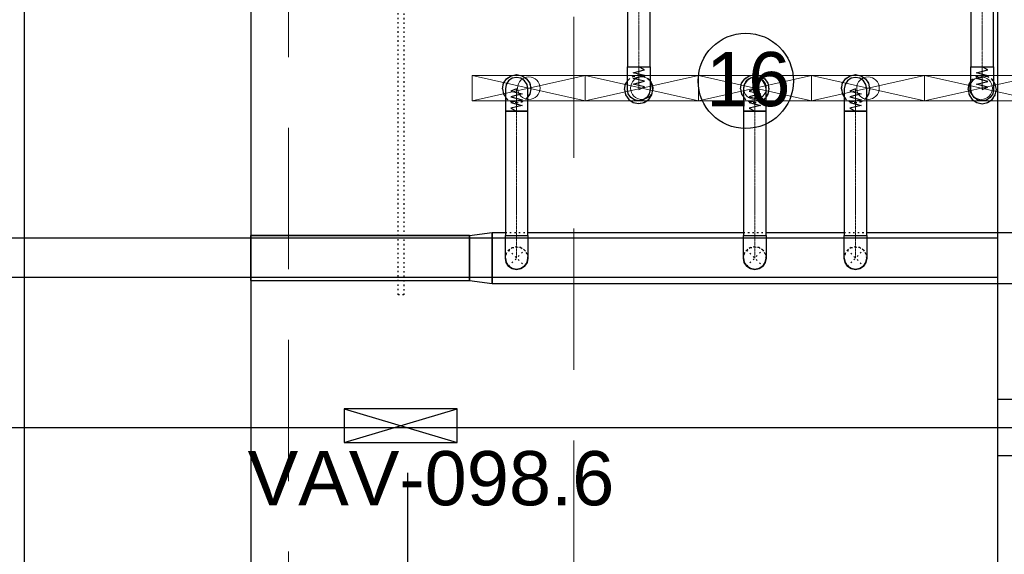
# Model space of a CAD drawing. Header units: centimetres. Extents: x -149939 to 48626, y -46000 to 152985.
# Tile 15 of 256: x -55971 to -47263, y 15878 to 20610. Entities that reach past the tile are written whole.
import ezdxf

# ---------------------------------------------------------------- set-up
doc = ezdxf.new("R2010")
doc.units = ezdxf.units.CM
doc.header["$LTSCALE"] = 50
for name, pattern in [('Balustrady$0$DASHED', [0.75, 0.5, -0.25]), ('CADVENT_CENTERLINE', [9.9, 7.4, -1, 0.5, -1]), ('CADVENT_HIDDEN', [0.8, 0.25, -0.55]), ('Kondygnacja  -0_5$0$HIDDEN', [9.525, 6.35, -3.175]), ('Kondygnacja  -0_5$0$HIDDEN2', [4.7625, 3.175, -1.5875]), ('Osie rzutów$0$DASHDOT2', [12.7, 6.35, -3.175, 0, -3.175])]:
    doc.linetypes.add(name, pattern=pattern)
doc.layers.get('0').update_dxf_attribs({"color": 8})
for name, color, linetype in [('01-103-Went PP_poziom-0_5$0$L_Nawiew', 7, 'Continuous'), ('ARCH_WIDOK_KONSTRUKCJA', 8, 'Continuous'), ('bgde-nawiewDETAILS', 1, 'Continuous'), ('bgde-nawiewEXP', 7, 'Continuous'), ('bgde-nawiewHIDDEN', 250, 'Continuous'), ('Kondygnacja  -0_5$0$ARCH_KONSTR_POWYŻEJ RZUTU', 8, 'Kondygnacja  -0_5$0$HIDDEN'), ('Kondygnacja  -0_5$0$ARCH_KONSTR_POWYŻEJ RZUTU_IST', 8, 'Kondygnacja  -0_5$0$HIDDEN2'), ('Osie rzutów$0$ARCH_INFO_OSIE_IST', 8, 'Osie rzutów$0$DASHDOT2'), ('Osie rzutów$0$ARCH_INFO_OSIE_OPISY_IST', 8, 'Continuous')]:
    doc.layers.add(name, color=color, linetype=linetype)
for name, color, linetype, lineweight in [('bgde-nawiewCEN', 7, 'Continuous', 13), ('bgde_nawiewnik', 11, 'Continuous', 5), ('RFCU', 6, 'Continuous', 30)]:
    doc.layers.add(name, color=color, linetype=linetype, lineweight=lineweight)
doc.styles.add('Arial', font='ARIAL.TTF')

# ---------------------------------------------------------------- blocks, each defined once
blk = doc.blocks.new('Osie rzutów')
at = {"layer": 'Osie rzutów$0$ARCH_INFO_OSIE_IST', "ltscale": 10}
for p, q in [((6860, 12510), (6860, 4623.26)), ((4436.04, 6200), (15156.54, 6200))]:
    blk.add_line(p, q, dxfattribs=at)
blk = doc.blocks.new('Kondygnacja  -0_5$0$konstrukcja istniejąca -0.5')
at = {"layer": 'Kondygnacja  -0_5$0$ARCH_KONSTR_POWYŻEJ RZUTU_IST', "ltscale": 10}
for points in [[(7382, 6225), (7382, 7375)], [(7382, 6332.89), (6338.46, 6332.89), (6338.46, 6367.89), (7382, 6367.89)], [(7538, 6175), (7382, 6175), (7382, 6225), (7538, 6225), (7538, 6175)], [(7382, 5025), (7382, 6175)]]:
    blk.add_lwpolyline(points, dxfattribs=at)
blk = doc.blocks.new('A$C066D7839')
at = {"layer": 'bgde_nawiewnik', "color": 7}
for p, q in [((-50, -11.15), (-50, 11.15)), ((-50, 11.15), (50, 11.15)), ((-50, -11.15), (50, 11.15)), ((50, -11.15), (-50, 11.15)), ((50, 11.15), (50, -11.15)), ((50, -11.15), (-50, -11.15))]:
    blk.add_line(p, q, dxfattribs=at)
blk.add_circle((0, 0), 10, dxfattribs=at)

msp = doc.modelspace()

# ---------------------------------------------------------------- linework, layer by layer
at = {"linetype": 'Balustrady$0$DASHED', "lineweight": 20, "ltscale": 50}
msp.add_lwpolyline([(-53592.361, 52511.025), (-51070.214, 52511.025), (-51070.214, 5276.785), (-53592.361, 5276.785)], close=True, dxfattribs=at)
at = {"layer": 'ARCH_WIDOK_KONSTRUKCJA', "linetype": 'CADVENT_HIDDEN', "elevation": 0}
msp.add_lwpolyline([(-52572.2, 18174.984), (-52622.2, 18174.984), (-52622.2, 27824.984), (-52572.2, 27824.984)], close=True, dxfattribs=at)
at = {"layer": 'bgde-nawiewCEN', "linetype": 'CADVENT_CENTERLINE', "ltscale": 0.06}
for p, q in [((-50496.365, 21249), (-50496.365, 20192.887)), ((-47458.102, 21249), (-47458.102, 20191.47)), ((-50496.365, 20192.887), (-50496.365, 20174.191)), ((-50496.365, 20174.191), (-50496.365, 20123.08)), ((-50496.365, 20123.08), (-50496.365, 20095.287)), ((-47458.102, 20191.47), (-47458.102, 20172.773)), ((-47458.102, 20172.773), (-47458.102, 20121.662)), ((-47458.102, 20121.662), (-47458.102, 20093.87)), ((-50496.365, 20095.287), (-50496.365, 20071.761)), ((-50496.365, 20071.761), (-50496.365, 20052.147)), ((-50496.365, 20052.147), (-50496.365, 20036.087)), ((-50496.365, 20036.087), (-50496.365, 20023.228)), ((-47458.102, 20093.87), (-47458.102, 20070.344)), ((-47458.102, 20070.344), (-47458.102, 20050.729)), ((-47458.102, 20050.729), (-47458.102, 20034.67)), ((-47458.102, 20034.67), (-47458.102, 20021.81)), ((-51575.675, 19998.444), (-51575.675, 19998.918)), ((-51575.675, 19997.319), (-51575.675, 19998.444)), ((-51575.675, 19995.128), (-51575.675, 19997.319)), ((-51575.675, 19991.517), (-51575.675, 19995.128)), ((-51575.675, 19986.129), (-51575.675, 19991.517)), ((-51575.675, 19978.609), (-51575.675, 19986.129)), ((-51575.675, 19968.603), (-51575.675, 19978.609)), ((-51575.675, 19955.755), (-51575.675, 19968.603)), ((-51575.675, 19939.71), (-51575.675, 19955.755)), ((-50496.365, 20023.228), (-50496.365, 20013.213)), ((-50496.365, 20013.213), (-50496.365, 20005.687)), ((-50496.365, 20005.687), (-50496.365, 20000.295)), ((-50496.365, 20000.295), (-50496.365, 19996.68)), ((-50496.365, 19996.68), (-50496.365, 19994.487)), ((-50496.365, 19994.487), (-50496.365, 19993.361)), ((-50496.365, 19993.361), (-50496.365, 19992.887)), ((-49470.367, 19998.444), (-49470.367, 19998.918)), ((-49470.367, 19997.319), (-49470.367, 19998.444)), ((-49470.367, 19995.128), (-49470.367, 19997.319)), ((-49470.367, 19991.517), (-49470.367, 19995.128)), ((-49470.367, 19986.129), (-49470.367, 19991.517)), ((-49470.367, 19978.609), (-49470.367, 19986.129)), ((-49470.367, 19968.603), (-49470.367, 19978.609)), ((-49470.367, 19955.755), (-49470.367, 19968.603)), ((-49470.367, 19939.71), (-49470.367, 19955.755)), ((-48579.165, 19998.444), (-48579.165, 19998.918)), ((-48579.165, 19997.319), (-48579.165, 19998.444)), ((-48579.165, 19995.128), (-48579.165, 19997.319)), ((-48579.165, 19991.517), (-48579.165, 19995.128)), ((-48579.165, 19986.129), (-48579.165, 19991.517)), ((-48579.165, 19978.609), (-48579.165, 19986.129)), ((-48579.165, 19968.603), (-48579.165, 19978.609)), ((-48579.165, 19955.755), (-48579.165, 19968.603)), ((-48579.165, 19939.71), (-48579.165, 19955.755)), ((-47458.102, 20021.81), (-47458.102, 20011.796)), ((-47458.102, 20011.796), (-47458.102, 20004.27)), ((-47458.102, 20004.27), (-47458.102, 19998.877)), ((-47458.102, 19998.877), (-47458.102, 19995.262)), ((-47458.102, 19995.262), (-47458.102, 19993.07)), ((-47458.102, 19993.07), (-47458.102, 19991.944)), ((-47458.102, 19991.944), (-47458.102, 19991.47)), ((-51575.675, 19920.112), (-51575.675, 19939.71)), ((-51575.675, 19896.606), (-51575.675, 19920.112)), ((-51575.675, 19868.837), (-51575.675, 19896.606)), ((-51575.675, 19817.77), (-51575.675, 19868.837)), ((-49470.367, 19920.112), (-49470.367, 19939.71)), ((-49470.367, 19896.606), (-49470.367, 19920.112)), ((-49470.367, 19868.837), (-49470.367, 19896.606)), ((-49470.367, 19817.77), (-49470.367, 19868.837)), ((-48579.165, 19920.112), (-48579.165, 19939.71)), ((-48579.165, 19896.606), (-48579.165, 19920.112)), ((-48579.165, 19868.837), (-48579.165, 19896.606)), ((-48579.165, 19817.77), (-48579.165, 19868.837)), ((-51575.675, 19799.09), (-51575.675, 19817.77)), ((-51575.675, 18700), (-51575.675, 19799.09)), ((-49470.367, 19799.09), (-49470.367, 19817.77)), ((-49470.367, 18700), (-49470.367, 19799.09)), ((-48579.165, 19799.09), (-48579.165, 19817.77)), ((-48579.165, 18700), (-48579.165, 19799.09)), ((-51575.675, 18700), (-51575.675, 18500)), ((-49470.367, 18700), (-49470.367, 18500)), ((-48579.165, 18700), (-48579.165, 18500))]:
    msp.add_line(p, q, dxfattribs=at)
at = {"layer": 'bgde-nawiewDETAILS', "linetype": 'CADVENT_HIDDEN'}
for p, q in [((-51646.386, 18429.289), (-51504.965, 18570.711)), ((-51646.386, 18570.711), (-51504.965, 18429.289)), ((-49541.078, 18429.289), (-49399.656, 18570.711)), ((-49541.078, 18570.711), (-49399.656, 18429.289)), ((-48649.876, 18429.289), (-48508.454, 18570.711)), ((-48649.876, 18570.711), (-48508.454, 18429.289))]:
    msp.add_line(p, q, dxfattribs=at)
at = {"layer": 'bgde-nawiewEXP', "linetype": 'Continuous'}
for points in [[(-55927.061, 6168.983), (-53927.061, 6168.983), (-53927.061, 6178.983), (-55927.061, 6178.983), (-55927.061, 21825.56)], [(-53927.061, 21825.56), (-53927.061, 14403.947)], [(-51700.675, 19998.918), (-51691.16, 20046.753), (-51664.064, 20087.306), (-51623.511, 20114.403), (-51575.675, 20123.918), (-51527.84, 20114.403), (-51487.287, 20087.306), (-51460.19, 20046.753), (-51450.675, 19998.918), (-51460.19, 19951.082), (-51475.675, 19927.907)], [(-49595.367, 19998.918), (-49585.852, 20046.753), (-49558.755, 20087.306), (-49518.203, 20114.403), (-49470.367, 20123.918), (-49422.532, 20114.403), (-49381.979, 20087.306), (-49354.882, 20046.753), (-49345.367, 19998.918), (-49354.882, 19951.082), (-49370.367, 19927.907)], [(-48704.165, 19998.918), (-48694.65, 20046.753), (-48667.553, 20087.306), (-48627, 20114.403), (-48579.165, 20123.918), (-48531.329, 20114.403), (-48490.777, 20087.306), (-48463.68, 20046.753), (-48454.165, 19998.918), (-48463.68, 19951.082), (-48479.165, 19927.907)], [(-50621.365, 19992.887), (-50611.85, 19945.052), (-50584.754, 19904.499), (-50544.201, 19877.402), (-50496.365, 19867.887), (-50448.53, 19877.402), (-50407.977, 19904.499), (-50380.88, 19945.052), (-50371.365, 19992.887), (-50380.88, 20040.723), (-50396.365, 20063.898)], [(-50621.365, 19992.887), (-50611.85, 20040.723), (-50596.365, 20063.898)], [(-47583.102, 19991.47), (-47573.587, 19943.634), (-47546.491, 19903.081), (-47505.938, 19875.985), (-47458.102, 19866.47), (-47410.267, 19875.985), (-47369.714, 19903.081), (-47342.617, 19943.634), (-47333.102, 19991.47), (-47342.617, 20039.305), (-47358.102, 20062.48)], [(-47583.102, 19991.47), (-47573.587, 20039.305), (-47558.102, 20062.48)], [(-51700.675, 19998.918), (-51691.16, 19951.082), (-51675.675, 19927.907)], [(-49595.367, 19998.918), (-49585.852, 19951.082), (-49570.367, 19927.907)], [(-48704.165, 19998.918), (-48694.65, 19951.082), (-48679.165, 19927.907)], [(-53927.061, 18700), (-51993.028, 18700), (-51993.028, 18300), (-51793.028, 18275), (-51793.028, 18725), (-51675.675, 18725)], [(-51993.028, 18700), (-51793.028, 18725), (-51793.028, 18275), (-42620.939, 18275), (-42620.939, 18725), (-42220.939, 18600), (-42220.939, 18500), (-42620.939, 18725), (-43425.627, 18725)], [(-51475.675, 18725), (-49570.367, 18725)], [(-49370.367, 18725), (-48679.165, 18725)], [(-48479.165, 18725), (-46286.383, 18725)], [(-53927.061, 18300), (-53927.061, 18700)], [(-53927.061, 18300), (-51993.028, 18300), (-51993.028, 18700), (-53927.061, 18700)], [(-53927.061, 18700), (-53927.061, 18300)]]:
    msp.add_lwpolyline(points, dxfattribs=at)
for points in [[(-50596.365, 20192.887), (-50396.365, 20192.887), (-50396.365, 21249), (-50596.365, 21249)], [(-47583.102, 21297.157), (-47558.102, 21249), (-47558.102, 20191.47), (-47358.102, 20191.47), (-47358.102, 21249), (-47558.102, 21249), (-47558.102, 21249), (-47358.102, 21249), (-47333.102, 21297.157), (-47573.587, 21297.157)], [(-50596.365, 19992.887), (-50596.365, 20192.887), (-50396.365, 20192.887), (-50396.365, 19992.887), (-50403.977, 19954.619), (-50425.655, 19922.177), (-50458.097, 19900.499), (-50496.365, 19892.887), (-50534.634, 19900.499), (-50567.076, 19922.177), (-50588.753, 19954.619)], [(-47558.102, 20034.67), (-47558.102, 20191.47), (-47358.102, 20191.47), (-47358.102, 19991.47), (-47365.714, 19953.201), (-47387.392, 19920.759), (-47419.834, 19899.082), (-47458.102, 19891.47), (-47496.371, 19899.082), (-47528.813, 19920.759), (-47550.49, 19953.201), (-47558.102, 19991.47), (-47558.102, 20021.81)], [(-51675.675, 19799.09), (-51475.675, 19799.09), (-51475.675, 19998.918), (-51483.287, 20037.186), (-51504.965, 20069.628), (-51537.407, 20091.306), (-51575.675, 20098.918), (-51613.944, 20091.306), (-51646.386, 20069.628), (-51668.063, 20037.186), (-51675.675, 19998.918), (-51675.675, 19817.77)], [(-49570.367, 19998.444), (-49570.367, 19799.09), (-49370.367, 19799.09), (-49370.367, 19998.918), (-49377.979, 20037.186), (-49399.656, 20069.628), (-49432.099, 20091.306), (-49470.367, 20098.918), (-49508.635, 20091.306), (-49541.078, 20069.628), (-49562.755, 20037.186), (-49570.367, 19998.918)], [(-48679.165, 19955.755), (-48679.165, 19799.09), (-48479.165, 19799.09), (-48479.165, 19998.918), (-48486.777, 20037.186), (-48508.454, 20069.628), (-48540.897, 20091.306), (-48579.165, 20098.918), (-48617.433, 20091.306), (-48649.876, 20069.628), (-48671.553, 20037.186), (-48679.165, 19998.918), (-48679.165, 19968.603)], [(-51675.675, 18700), (-51475.675, 18700), (-51475.675, 19799.09), (-51675.675, 19799.09)], [(-49570.367, 18700), (-49370.367, 18700), (-49370.367, 19799.09), (-49570.367, 19799.09)], [(-48679.165, 18700), (-48479.165, 18700), (-48479.165, 19799.09), (-48679.165, 19799.09)], [(-51675.675, 18500), (-51675.675, 18700), (-51475.675, 18700), (-51475.675, 18500), (-51483.287, 18461.732), (-51504.965, 18429.289), (-51537.407, 18407.612), (-51575.675, 18400), (-51613.944, 18407.612), (-51646.386, 18429.289), (-51668.063, 18461.732)], [(-49570.367, 18500), (-49570.367, 18700), (-49370.367, 18700), (-49370.367, 18500), (-49377.979, 18461.732), (-49399.656, 18429.289), (-49432.099, 18407.612), (-49470.367, 18400), (-49508.635, 18407.612), (-49541.078, 18429.289), (-49562.755, 18461.732)], [(-48679.165, 18500), (-48679.165, 18700), (-48479.165, 18700), (-48479.165, 18500), (-48486.777, 18461.732), (-48508.454, 18429.289), (-48540.897, 18407.612), (-48579.165, 18400), (-48617.433, 18407.612), (-48649.876, 18429.289), (-48671.553, 18461.732)], [(-51675.675, 18500), (-51668.063, 18461.732), (-51646.386, 18429.289), (-51613.944, 18407.612), (-51575.675, 18400), (-51537.407, 18407.612), (-51504.965, 18429.289), (-51483.287, 18461.732), (-51475.675, 18500), (-51483.287, 18461.732), (-51504.965, 18429.289), (-51537.407, 18407.612), (-51575.675, 18400), (-51613.944, 18407.612), (-51646.386, 18429.289), (-51668.063, 18461.732)], [(-49570.367, 18500), (-49562.755, 18461.732), (-49541.078, 18429.289), (-49508.635, 18407.612), (-49470.367, 18400), (-49432.099, 18407.612), (-49399.656, 18429.289), (-49377.979, 18461.732), (-49370.367, 18500), (-49377.979, 18461.732), (-49399.656, 18429.289), (-49432.099, 18407.612), (-49470.367, 18400), (-49508.635, 18407.612), (-49541.078, 18429.289), (-49562.755, 18461.732)], [(-48679.165, 18500), (-48671.553, 18461.732), (-48649.876, 18429.289), (-48617.433, 18407.612), (-48579.165, 18400), (-48540.897, 18407.612), (-48508.454, 18429.289), (-48486.777, 18461.732), (-48479.165, 18500), (-48486.777, 18461.732), (-48508.454, 18429.289), (-48540.897, 18407.612), (-48579.165, 18400), (-48617.433, 18407.612), (-48649.876, 18429.289), (-48671.553, 18461.732)]]:
    msp.add_lwpolyline(points, close=True, dxfattribs=at)
at = {"layer": 'bgde-nawiewEXP'}
for points in [[(-50496.365, 19992.887), (-50446.365, 20014.185), (-50546.365, 20039.547), (-50446.365, 20064.767), (-50546.365, 20090.052), (-50446.365, 20115.587), (-50546.365, 20140.946), (-50446.365, 20166.405), (-50496.365, 20192.887)], [(-47458.102, 19991.47), (-47408.102, 20012.767), (-47508.102, 20038.129), (-47408.102, 20063.349), (-47508.102, 20088.634), (-47408.102, 20114.169), (-47508.102, 20139.529), (-47408.102, 20164.987), (-47458.102, 20191.47)], [(-51575.675, 19998.918), (-51625.675, 19977.638), (-51525.675, 19952.298), (-51625.675, 19927.1), (-51525.675, 19901.837), (-51625.675, 19876.324), (-51525.675, 19850.986), (-51625.675, 19825.55), (-51575.675, 19799.09)], [(-49470.367, 19998.918), (-49520.367, 19977.638), (-49420.367, 19952.298), (-49520.367, 19927.1), (-49420.367, 19901.837), (-49520.367, 19876.324), (-49420.367, 19850.986), (-49520.367, 19825.55), (-49470.367, 19799.09)], [(-48579.165, 19998.918), (-48629.165, 19977.638), (-48529.165, 19952.298), (-48629.165, 19927.1), (-48529.165, 19901.837), (-48629.165, 19876.324), (-48529.165, 19850.986), (-48629.165, 19825.55), (-48579.165, 19799.09)]]:
    msp.add_lwpolyline(points, dxfattribs=at)
at = {"layer": 'bgde-nawiewHIDDEN', "linetype": 'CADVENT_HIDDEN'}
for points in [[(-51700.675, 19998.918), (-51691.16, 20046.753), (-51664.064, 20087.306), (-51623.511, 20114.403), (-51575.675, 20123.918), (-51527.84, 20114.403), (-51487.287, 20087.306), (-51460.19, 20046.753), (-51450.675, 19998.918), (-51460.19, 19951.082), (-51487.287, 19910.529), (-51527.84, 19883.433), (-51575.675, 19873.918), (-51623.511, 19883.433), (-51664.064, 19910.529), (-51623.511, 19883.433), (-51575.675, 19873.918), (-51527.84, 19883.433), (-51487.287, 19910.529), (-51475.675, 19927.907)], [(-50621.365, 19992.887), (-50611.85, 19945.052), (-50584.754, 19904.499), (-50544.201, 19877.402), (-50496.365, 19867.887), (-50448.53, 19877.402), (-50407.977, 19904.499), (-50380.88, 19945.052), (-50371.365, 19992.887), (-50380.88, 20040.723), (-50407.977, 20081.276), (-50448.53, 20108.372), (-50496.365, 20117.887), (-50544.201, 20108.372), (-50584.754, 20081.276), (-50596.365, 20063.898)], [(-50621.365, 19992.887), (-50611.85, 20040.723), (-50584.754, 20081.276), (-50544.201, 20108.372), (-50496.365, 20117.887), (-50448.53, 20108.372), (-50407.977, 20081.276), (-50396.365, 20063.898)], [(-49595.367, 19998.918), (-49585.852, 20046.753), (-49558.755, 20087.306), (-49518.203, 20114.403), (-49470.367, 20123.918), (-49422.532, 20114.403), (-49381.979, 20087.306), (-49354.882, 20046.753), (-49345.367, 19998.918), (-49354.882, 19951.082), (-49381.979, 19910.529), (-49422.532, 19883.433), (-49470.367, 19873.918), (-49518.203, 19883.433), (-49558.755, 19910.529), (-49518.203, 19883.433), (-49470.367, 19873.918), (-49422.532, 19883.433), (-49381.979, 19910.529), (-49370.367, 19927.907)], [(-48704.165, 19998.918), (-48694.65, 20046.753), (-48667.553, 20087.306), (-48627, 20114.403), (-48579.165, 20123.918), (-48531.329, 20114.403), (-48490.777, 20087.306), (-48463.68, 20046.753), (-48454.165, 19998.918), (-48463.68, 19951.082), (-48490.777, 19910.529), (-48531.329, 19883.433), (-48579.165, 19873.918), (-48627, 19883.433), (-48667.553, 19910.529), (-48627, 19883.433), (-48579.165, 19873.918), (-48531.329, 19883.433), (-48490.777, 19910.529), (-48479.165, 19927.907)], [(-47583.102, 19991.47), (-47573.587, 19943.634), (-47546.491, 19903.081), (-47505.938, 19875.985), (-47458.102, 19866.47), (-47410.267, 19875.985), (-47369.714, 19903.081), (-47342.617, 19943.634), (-47333.102, 19991.47), (-47342.617, 20039.305), (-47369.714, 20079.858), (-47410.267, 20106.955), (-47458.102, 20116.47), (-47505.938, 20106.955), (-47546.491, 20079.858), (-47558.102, 20062.48)], [(-47583.102, 19991.47), (-47573.587, 20039.305), (-47546.491, 20079.858), (-47505.938, 20106.955), (-47458.102, 20116.47), (-47410.267, 20106.955), (-47369.714, 20079.858), (-47358.102, 20062.48)], [(-51700.675, 19998.918), (-51691.16, 19951.082), (-51664.064, 19910.529), (-51675.675, 19927.907)], [(-49595.367, 19998.918), (-49585.852, 19951.082), (-49558.755, 19910.529), (-49570.367, 19927.907)], [(-48704.165, 19998.918), (-48694.65, 19951.082), (-48667.553, 19910.529), (-48679.165, 19927.907)], [(-51675.675, 18725), (-51475.675, 18725)], [(-49570.367, 18725), (-49370.367, 18725)], [(-48679.165, 18725), (-48479.165, 18725)]]:
    msp.add_lwpolyline(points, dxfattribs=at)
for points in [[(-51675.675, 18500), (-51668.063, 18538.268), (-51646.386, 18570.711), (-51613.944, 18592.388), (-51575.675, 18600), (-51537.407, 18592.388), (-51504.965, 18570.711), (-51483.287, 18538.268), (-51475.675, 18500), (-51483.287, 18538.268), (-51504.965, 18570.711), (-51537.407, 18592.388), (-51575.675, 18600), (-51613.944, 18592.388), (-51646.386, 18570.711), (-51668.063, 18538.268)], [(-49570.367, 18500), (-49562.755, 18538.268), (-49541.078, 18570.711), (-49508.635, 18592.388), (-49470.367, 18600), (-49432.099, 18592.388), (-49399.656, 18570.711), (-49377.979, 18538.268), (-49370.367, 18500), (-49377.979, 18538.268), (-49399.656, 18570.711), (-49432.099, 18592.388), (-49470.367, 18600), (-49508.635, 18592.388), (-49541.078, 18570.711), (-49562.755, 18538.268)], [(-48679.165, 18500), (-48671.553, 18538.268), (-48649.876, 18570.711), (-48617.433, 18592.388), (-48579.165, 18600), (-48540.897, 18592.388), (-48508.454, 18570.711), (-48486.777, 18538.268), (-48479.165, 18500), (-48486.777, 18538.268), (-48508.454, 18570.711), (-48540.897, 18592.388), (-48579.165, 18600), (-48617.433, 18592.388), (-48649.876, 18570.711), (-48671.553, 18538.268)]]:
    msp.add_lwpolyline(points, close=True, dxfattribs=at)
at = {"layer": 'RFCU'}
for p, q in [((-52100.597, 17166.542), (-53100.597, 17166.542)), ((-53100.597, 16866.542), (-52100.597, 17166.542)), ((-53100.597, 17166.542), (-52100.597, 16866.542)), ((-52100.597, 17166.542), (-53100.597, 17166.542)), ((-53100.597, 17166.542), (-53100.597, 16866.542)), ((-53100.597, 16866.542), (-52100.597, 17166.542)), ((-53100.597, 17166.542), (-52100.597, 16866.542)), ((-52100.597, 16866.542), (-52100.597, 17166.542)), ((-53100.597, 16866.542), (-52100.597, 16866.542)), ((-53100.597, 16866.542), (-52100.597, 16866.542))]:
    msp.add_line(p, q, dxfattribs=at)
msp.add_circle((-49549.286, 20068.179, 1190), 421.787, dxfattribs=at)

# ---------------------------------------------------------------- block references
at = {"layer": '01-103-Went PP_poziom-0_5$0$L_Nawiew', "xscale": 10, "yscale": 10, "zscale": 10}
for p in [(-51468.405, 20003.959, 1362.041), (-50468.405, 20003.959, 1362.041), (-49468.405, 20003.959, 1362.041), (-48468.405, 20003.959, 1362.041), (-47468.405, 20003.959, 1362.041)]:
    msp.add_blockref('A$C066D7839', p, dxfattribs=at)
at = {"layer": 'Kondygnacja  -0_5$0$ARCH_KONSTR_POWYŻEJ RZUTU', "xscale": 10, "yscale": 10, "zscale": 10}
msp.add_blockref('Kondygnacja  -0_5$0$konstrukcja istniejąca -0.5', (-121140, -45000), dxfattribs=at)
at = {"layer": 'Osie rzutów$0$ARCH_INFO_OSIE_OPISY_IST', "color": 30, "xscale": 10, "yscale": 10, "zscale": 10}
msp.add_blockref('Osie rzutów', (-121140, -45000), dxfattribs=at)

# ---------------------------------------------------------------- texts
at = {"layer": 'RFCU', "char_height": 480, "attachment_point": 1, "style": 'Arial'}
for s, insert, width in [('16', (-49900.382, 20324.275, 1190), 727.77721), ('VAV-098.6', (-53954.531, 16791.619), 10742.22846)]:
    msp.add_mtext(s, dxfattribs=dict(at, insert=insert, width=width))

doc.saveas('drawing.dxf')
